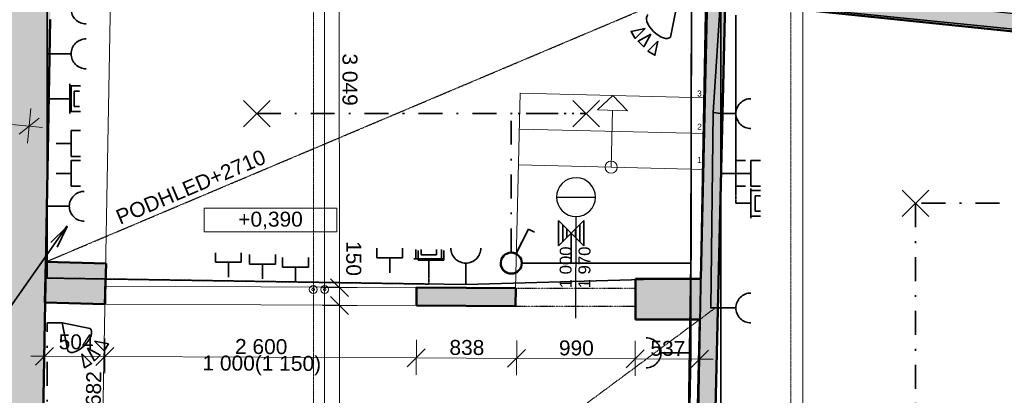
# Model space of a CAD drawing. Header units: millimetres. Extents: x -28761 to 4793, y -4271 to 20239.
# Tile 157 of 256: x -13048 to -4828, y 4495 to 7636. Entities that reach past the tile are written whole.
import ezdxf

# ---------------------------------------------------------------- set-up
doc = ezdxf.new("R2010")
doc.units = ezdxf.units.MM
doc.header["$MEASUREMENT"] = 0
for name, pattern in [('Antenovy vodic', [10.125, 3, -0.75, 3, -0.75, 0.125, -0.75, 0.125, -0.75, 0.125, -0.75]), ('Telekomunikacni vodic', [9.25, 3, -0.75, 3, -0.75, 0.125, -0.75, 0.125, -0.75]), ('Čerchovaná', [450, 200, -117.5, 15, -117.5]), ('Čerchovaná se dvěma tečkami M', [7.45, 2.5, -1.45, 0.3, -1.45, 0.3, -1.45]), ('Čárkovaná M', [4.5, 2.5, -2])]:
    doc.linetypes.add(name, pattern=pattern)
for name, color, linetype in [('5._POHLED ZÁPADNÍ_1_2D prvky - obecné', 7, 'Continuous'), ('5._POHLED ZÁPADNÍ_1_Anotace - S', 7, 'Continuous'), ('5._POHLED ZÁPADNÍ_1_Anotace - SP', 7, 'Continuous'), ('5._POHLED ZÁPADNÍ_1_Konstrukce - nosné', 7, 'Continuous'), ('5._POHLED ZÁPADNÍ_1_Kresby a obrázky', 7, 'Continuous'), ('5._POHLED ZÁPADNÍ_1_Kóty - SP', 7, 'Continuous'), ('5._POHLED ZÁPADNÍ_1_Nové_Anotace - S', 7, 'Continuous'), ('5._POHLED ZÁPADNÍ_1_Nové_Konstrukce - nenosné', 7, 'Continuous'), ('5._POHLED ZÁPADNÍ_1_Nové_Otvory – Dveře', 7, 'Continuous'), ('5._POHLED ZÁPADNÍ_1_Nové_Otvory – Značky dveří', 7, 'Continuous'), ('5._POHLED ZÁPADNÍ_1_Nové_Zóny', 7, 'Continuous'), ('5._POHLED ZÁPADNÍ_1_Otvory – Okna', 7, 'Continuous'), ('5._POHLED ZÁPADNÍ_1_Otvory – Značky dveří', 7, 'Continuous'), ('5._POHLED ZÁPADNÍ_1_TZB - elektroinstalace', 7, 'Continuous'), ('5._POHLED ZÁPADNÍ_1_TZB - voda', 7, 'Continuous'), ('5._POHLED ZÁPADNÍ_1_TZB - ZTI', 7, 'Continuous'), ('5._POHLED ZÁPADNÍ_1_Výplně – Řezové', 7, 'Continuous')]:
    doc.layers.add(name, color=color, linetype=linetype)
doc.styles.add('GENEROVANÝ_STYL_1', font='txt')
doc.styles.add('GENEROVANÝ_STYL_2', font='txt')

msp = doc.modelspace()

# ---------------------------------------------------------------- hatches: boundary and pattern name
at = {"layer": '5._POHLED ZÁPADNÍ_1_Výplně – Řezové', "linetype": 'Continuous', "lineweight": 13}
for points in [[(-6364.5, 8557.3), (-6451.8, 7711.8), (-1191.7, 7168.9), (-1191.7, 8023.4)], [(-7304.9, 7951.5), (-7407.6, 3565.5), (-7257.7, 3562), (-7155.2, 7936)], [(-12791.2, 7806.4), (-13131.2, 7806.3), (-13134.2, 7636.3), (-12794.2, 7636.4)], [(-12794.2, 7636.4), (-13134.2, 7636.3), (-13251.8, 1010.5), (-12911.7, 1010.6)], [(-12839.5, 5271.7), (-12336.1, 5257.2), (-12326.4, 5597.1), (-12829.7, 5611.6)], [(-7908.2, 5130.2), (-7371, 5130.2), (-7363, 5470.2), (-7908.2, 5470.2)], [(-9735.3, 5245.8), (-8907.7, 5242.2), (-8907, 5392.2), (-9734.6, 5395.8)]]:
    msp.add_hatch(color=254, dxfattribs=at).paths.add_polyline_path(points)

# ---------------------------------------------------------------- linework, layer by layer
at = {"layer": '5._POHLED ZÁPADNÍ_1_2D prvky - obecné', "color": 8, "linetype": 'Continuous', "lineweight": 13}
for p, q in [((-7320.9, 6983.9), (-8870.2, 7022)), ((-7328.2, 6684), (-8877.6, 6722.1)), ((-7335.6, 6384.1), (-8884.9, 6422.2))]:
    msp.add_line(p, q, dxfattribs=at)
at = {"layer": '5._POHLED ZÁPADNÍ_1_2D prvky - obecné', "color": 8, "linetype": 'Continuous', "lineweight": 13, "flags": 128}
msp.add_lwpolyline([(-8910.2, 5392.2), (-8870.2, 7022)], dxfattribs=at)
at = {"layer": '5._POHLED ZÁPADNÍ_1_Anotace - SP', "color": 154, "linetype": 'Continuous', "lineweight": 13}
for p, q in [((-10399.9, 6059.9), (-11508.2, 6059.9)), ((-11508.2, 6059.9), (-11508.2, 5863.5)), ((-10399.9, 5863.5), (-10399.9, 6059.9)), ((-11508.2, 5863.5), (-10399.9, 5863.5))]:
    msp.add_line(p, q, dxfattribs=at)
at = {"layer": '5._POHLED ZÁPADNÍ_1_Konstrukce - nosné', "color": 7, "linetype": 'Continuous', "lineweight": 50}
for p, q in [((-12335.3, 5257.2), (-12334.6, 5407.2)), ((-9735.3, 5245.8), (-9734.6, 5395.8)), ((-8907.7, 5242.2), (-8907, 5392.2)), ((-7907.7, 5237.8), (-7907.1, 5387.8))]:
    msp.add_line(p, q, dxfattribs=at)
at = {"layer": '5._POHLED ZÁPADNÍ_1_Konstrukce - nosné', "color": 7, "linetype": 'Continuous', "lineweight": 50, "flags": 128}
for points in [[(-7304.9, 7951.5), (-7363, 5470.2)], [(-7257.7, 3562), (-7158.8, 7784.8)], [(-6451.8, 7711.8), (-1191.7, 7168.9)], [(-12911.7, 1010.6), (-12794.2, 7636.4)], [(-12829.7, 5611.6), (-12839.5, 5271.7)], [(-12326.4, 5597.1), (-12829.7, 5611.6)], [(-12336.1, 5257.2), (-12326.4, 5597.1)], [(-7363, 5470.2), (-7908.2, 5470.2)], [(-7908.2, 5470.2), (-7908.2, 5130.2)], [(-8907, 5392.2), (-9734.6, 5395.8)], [(-12839.5, 5271.7), (-12336.1, 5257.2)], [(-9735.3, 5245.8), (-8907.7, 5242.2)], [(-7908.2, 5130.2), (-7371, 5130.2)], [(-7371, 5130.2), (-7407.6, 3565.5)]]:
    msp.add_lwpolyline(points, dxfattribs=at)
at = {"layer": '5._POHLED ZÁPADNÍ_1_Konstrukce - nosné', "color": 7, "linetype": 'Continuous', "lineweight": 13, "flags": 128}
msp.add_lwpolyline([(-12794.2, 7636.4), (-12790.8, 7636.4)], dxfattribs=at)
at = {"layer": '5._POHLED ZÁPADNÍ_1_Kresby a obrázky', "color": 7, "linetype": 'Continuous', "lineweight": 13}
for p, q in [((-8095.5, 7003), (-8223.6, 6881.1)), ((-8095.5, 7003), (-7973.6, 6874.9)), ((-7973.6, 6874.9), (-8223.6, 6881.1))]:
    msp.add_line(p, q, dxfattribs=at)
at = {"layer": '5._POHLED ZÁPADNÍ_1_Kresby a obrázky', "color": 8, "linetype": 'Continuous', "lineweight": 13}
msp.add_line((-8110.3, 6403.2), (-8098.6, 6878), dxfattribs=at)
msp.add_circle((-8110.3, 6403.2), 51, dxfattribs=at)
at = {"layer": '5._POHLED ZÁPADNÍ_1_Kóty - SP', "color": 154, "linetype": 'Continuous', "lineweight": 13}
for p, q in [((-12276.1, 8682.4), (-12411.3, 1001.8)), ((-10380.4, 8444.9), (-10379.5, 5395.6)), ((-12983.1, 6605.1), (-12954, 6894.2)), ((-13308.5, 6779.2), (-12969, 6745)), ((-13051.2, 6677.9), (-12886.9, 6812.1)), ((-12969, 6745), (-12857.1, 6733.7)), ((-10304.5, 5320.6), (-10454.6, 5470.6)), ((-10520.2, 5395.5), (-10229.5, 5395.6)), ((-10379.5, 5395.6), (-10379.5, 5245.6)), ((-10304.5, 5170.6), (-10454.5, 5320.6)), ((-10520.1, 5245.5), (-10229.5, 5245.6)), ((-10379.5, 5245.6), (-10378.3, 1201.4)), ((-12840.8, 4971.8), (-12842.1, 4681.2)), ((-12336.6, 4969.6), (-12337.8, 4679)), ((-9736.6, 4958.2), (-9737.9, 4667.5)), ((-8899, 4954.5), (-8900.2, 4663.8)), ((-7909, 4950.1), (-7910.3, 4659.5)), ((-7371.8, 4947.7), (-7373.1, 4657.1)), ((-12766.1, 4896.5), (-12916.8, 4747.2)), ((-12412.5, 4745), (-12261.9, 4894.3)), ((-9812.6, 4733.5), (-9661.9, 4882.8)), ((-8975, 4729.8), (-8824.3, 4879.1)), ((-7985, 4725.4), (-7834.3, 4874.8)), ((-7447.8, 4723.1), (-7297.1, 4872.4)), ((-12841.4, 4821.8), (-12953.9, 4822.3)), ((-12337.2, 4819.6), (-12841.4, 4821.8)), ((-9737.2, 4808.2), (-12337.2, 4819.6)), ((-8899.6, 4804.5), (-9737.2, 4808.2)), ((-7909.7, 4800.1), (-8899.6, 4804.5)), ((-7372.4, 4797.7), (-7909.7, 4800.1)), ((-7259.9, 4797.2), (-7372.4, 4797.7))]:
    msp.add_line(p, q, dxfattribs=at)
at = {"layer": '5._POHLED ZÁPADNÍ_1_Nové_Anotace - S', "color": 1, "linetype": 'Čárkovaná M', "lineweight": 25}
for p, q in [((-12829.7, 5611.6), (-7304.9, 7951.5)), ((-12911.7, 1010.6), (-7245.8, 5223.3))]:
    msp.add_line(p, q, dxfattribs=at)
at = {"layer": '5._POHLED ZÁPADNÍ_1_Nové_Konstrukce - nenosné', "color": 1, "linetype": 'Čerchovaná se dvěma tečkami M', "lineweight": 25}
for p, q in [((-8910.2, 5392.2), (-7910.9, 5392.2)), ((-8910.2, 5237.8), (-8910.2, 5392.2)), ((-7910.9, 5392.2), (-7910.9, 5237.8)), ((-7910.9, 5237.8), (-8910.2, 5237.8))]:
    msp.add_line(p, q, dxfattribs=at)
at = {"layer": '5._POHLED ZÁPADNÍ_1_Nové_Otvory – Dveře', "color": 1, "linetype": 'Continuous', "lineweight": 25}
for p, q in [((-8907.7, 5242.2), (-8907, 5392.2)), ((-7907.7, 5237.8), (-7907.1, 5387.8))]:
    msp.add_line(p, q, dxfattribs=at)
at = {"layer": '5._POHLED ZÁPADNÍ_1_Nové_Otvory – Značky dveří', "color": 1, "linetype": 'Continuous', "lineweight": 25}
for p, q in [((-8566.2, 6153.2), (-8241.2, 6151.7)), ((-8404.4, 5990), (-8408.1, 5140))]:
    msp.add_line(p, q, dxfattribs=at)
at = {"layer": '5._POHLED ZÁPADNÍ_1_Nové_Otvory – Značky dveří', "color": 1, "linetype": 'Continuous', "lineweight": 25, "flags": 128}
msp.add_lwpolyline([(-8241.2, 6151.7, 1), (-8566.2, 6153.2, 1)], format="xyb", close=True, dxfattribs=at)
at = {"layer": '5._POHLED ZÁPADNÍ_1_Nové_Zóny', "color": 1, "linetype": 'Continuous', "lineweight": 25, "flags": 128}
msp.add_lwpolyline([(-7316.5, 1051.1), (-1041.7, 1050.4), (-1041.7, 7304.2), (-7155.2, 7936)], close=True, dxfattribs=at)
at = {"layer": '5._POHLED ZÁPADNÍ_1_Otvory – Okna', "color": 8, "linetype": 'Continuous', "lineweight": 13}
for p, q in [((-12335.3, 5257.2), (-12334.6, 5407.2)), ((-9734.6, 5395.8), (-12334.6, 5407.2)), ((-9735.3, 5245.8), (-9734.6, 5395.8)), ((-9735.3, 5245.8), (-12335.3, 5257.2))]:
    msp.add_line(p, q, dxfattribs=at)
at = {"layer": '5._POHLED ZÁPADNÍ_1_TZB - elektroinstalace', "color": 92, "linetype": 'Continuous', "lineweight": 35, "true_color": 0x00d700, "flags": 128}
for points in [[(-10409.6, 11975.8), (-10443.9, 11975.8), (-10443.9, 11225.8), (-8693.9, 11225.8), (-8693.9, 8975.8), (-8818.9, 7975.8), (-7318.9, 7850.8), (-7443.9, 975.8), (-12943.9, 975.8), (-12943.9, 1600.8)], [(-12943.9, 1600.8), (-12943.9, 975.8), (-7443.9, 975.8), (-7318.9, 7850.8), (-8818.9, 7975.8), (-8693.9, 8975.8), (-8693.9, 11350.8)], [(-12943.9, 1600.8), (-12943.9, 975.8), (-7443.9, 975.8), (-7318.9, 7850.8), (-8818.9, 7975.8), (-8693.9, 8975.8), (-8693.9, 11350.8)], [(-7568.9, 4850.8), (-7443.9, 4850.8), (-7438.9, 7940.8), (-8753.9, 8035.8), (-8633.9, 8850.8), (-10443.9, 8975.8), (-10443.9, 9725.8)], [(-7568.9, 4850.8), (-7443.9, 4850.8), (-7438.9, 7940.8), (-8753.9, 8035.8), (-8633.9, 8850.8), (-10443.9, 8975.8), (-10443.9, 9725.8)], [(-2693.9, 7350.8), (-6443.9, 7725.8), (-6318.9, 8850.8)], [(-2693.9, 7350.8), (-6443.9, 7725.8), (-6318.9, 8850.8)], [(-9323.9, 5475.8), (-9323.9, 5420.8), (-12818.9, 5475.8), (-12818.9, 8725.8), (-11068.9, 8600.8), (-11068.9, 8455.8)], [(-9323.9, 5475.8), (-9323.9, 5420.8), (-12818.9, 5475.8), (-12818.9, 8725.8), (-11068.9, 8600.8), (-11068.9, 8455.8)], [(-7158.4, 3725.8), (-7193.9, 3725.8), (-7193.9, 8635.1)], [(-5193.9, 1263.3), (-5193.9, 1225.8), (-7193.9, 1225.8), (-7193.9, 7850.8), (-6443.9, 7725.8), (-6358.3, 8535.7), (-6693.9, 8578.3)], [(-5193.9, 1263.3), (-5193.9, 1225.8), (-7193.9, 1225.8), (-7193.9, 7850.8), (-6443.9, 7725.8), (-6358.3, 8535.7), (-6693.9, 8578.3)], [(-8443.9, 5638.3), (-8443.9, 5600.8), (-7443.9, 5600.8), (-7438.9, 7940.8), (-7973.2, 7975.8), (-7973.2, 8184.7)], [(-8443.9, 5638.3), (-8443.9, 5600.8), (-7443.9, 5600.8), (-7438.9, 7940.8), (-7973.2, 7975.8), (-7973.2, 8184.7)], [(-7973.2, 8184.7), (-7973.2, 7975.8), (-7438.9, 7940.8), (-7443.9, 5600.8)], [(-6443.9, 7725.8), (-7193.9, 7850.8), (-7258.9, 6860.8), (-7193.9, 6850.8)], [(-6443.9, 7725.8), (-7193.9, 7850.8), (-7258.9, 6860.8), (-7193.9, 6850.8)], [(-7756.4, 7538.3), (-7776.2, 7560), (-7792, 7581.2), (-7803.7, 7601.5), (-7811.4, 7620.7), (-7815.2, 7638.4), (-7815.1, 7654.2), (-7811.1, 7667.8), (-7803.3, 7678.9)], [(-7756.4, 7538.3), (-7776.2, 7560), (-7792, 7581.2), (-7803.7, 7601.5), (-7811.4, 7620.7), (-7815.2, 7638.4), (-7815.1, 7654.2), (-7811.1, 7667.8), (-7803.3, 7678.9)], [(-7615.8, 7491.4), (-7568.9, 7725.8)], [(-7615.8, 7491.4), (-7568.9, 7725.8)], [(-7615.8, 7491.4), (-7626.9, 7483.6), (-7640.5, 7479.6), (-7656.3, 7479.5), (-7674, 7483.3), (-7693.2, 7491), (-7713.5, 7502.7), (-7734.7, 7518.5), (-7756.4, 7538.3)], [(-7615.8, 7491.4), (-7626.9, 7483.6), (-7640.5, 7479.6), (-7656.3, 7479.5), (-7674, 7483.3), (-7693.2, 7491), (-7713.5, 7502.7), (-7734.7, 7518.5), (-7756.4, 7538.3)], [(-12743.9, 7350.8), (-12818.9, 7350.8)], [(-12743.9, 7350.8), (-12818.9, 7350.8)], [(-12743.9, 7350.8), (-12618.9, 7350.8)], [(-12743.9, 7350.8), (-12618.9, 7350.8)], [(-12743.9, 7350.8), (-12618.9, 7350.8)], [(-12628.9, 7083.3), (-12628.9, 7100.8)], [(-12628.9, 7083.3), (-12628.9, 7100.8)], [(-12549.6, 7083.3), (-12628.9, 7083.3)], [(-12628.9, 6868.3), (-12628.9, 7083.3)], [(-12549.6, 7083.3), (-12628.9, 7083.3)], [(-12628.9, 6868.3), (-12628.9, 7083.3)], [(-12539.6, 7083.3), (-12618.9, 7083.3)], [(-12618.9, 6868.3), (-12618.9, 7083.3)], [(-12549.6, 7038.3), (-12593.9, 7038.3)], [(-12593.9, 6910.8), (-12593.9, 7038.3)], [(-12549.6, 7038.3), (-12593.9, 7038.3)], [(-12593.9, 6910.8), (-12593.9, 7038.3)], [(-12628.9, 6975.8), (-12753.9, 6975.8)], [(-12628.9, 6975.8), (-12753.9, 6975.8)], [(-12618.9, 6975.8), (-12743.9, 6975.8)], [(-12549.6, 6910.8), (-12593.9, 6910.8)], [(-12549.6, 6910.8), (-12593.9, 6910.8)], [(-10957.9, 6739.7), (-11180, 6961.8)], [(-11180, 6739.7), (-10957.9, 6961.8)], [(-8207.9, 6739.7), (-8430, 6961.8)], [(-8430, 6739.7), (-8207.9, 6961.8)], [(-12549.6, 6868.3), (-12628.9, 6868.3)], [(-12628.9, 6850.8), (-12628.9, 6868.3)], [(-12549.6, 6868.3), (-12628.9, 6868.3)], [(-12628.9, 6850.8), (-12628.9, 6868.3)], [(-12539.6, 6868.3), (-12618.9, 6868.3)], [(-7193.9, 6850.8), (-7258.9, 6860.8), (-7278.9, 5225.8), (-7193.9, 5225.8)], [(-7193.9, 6850.8), (-7258.9, 6860.8), (-7278.9, 5225.8), (-7193.9, 5225.8)], [(-7193.9, 6850.8), (-7068.9, 6850.8)], [(-7193.9, 6850.8), (-7068.9, 6850.8)], [(-12539.6, 6708.3), (-12618.9, 6708.3)], [(-12618.9, 6493.3), (-12618.9, 6708.3)], [(-12539.6, 6708.3), (-12618.9, 6708.3)], [(-12618.9, 6493.3), (-12618.9, 6708.3)], [(-12539.6, 6708.3), (-12618.9, 6708.3)], [(-12618.9, 6493.3), (-12618.9, 6708.3)], [(-12618.9, 6600.8), (-12743.9, 6600.8)], [(-12618.9, 6600.8), (-12743.9, 6600.8)], [(-12618.9, 6600.8), (-12743.9, 6600.8)], [(-12539.6, 6493.3), (-12618.9, 6493.3)], [(-12539.6, 6493.3), (-12618.9, 6493.3)], [(-12539.6, 6493.3), (-12618.9, 6493.3)], [(-12539.6, 6458.3), (-12618.9, 6458.3)], [(-12618.9, 6243.3), (-12618.9, 6458.3)], [(-12539.6, 6458.3), (-12618.9, 6458.3)], [(-12618.9, 6243.3), (-12618.9, 6458.3)], [(-12539.6, 6458.3), (-12618.9, 6458.3)], [(-12618.9, 6243.3), (-12618.9, 6458.3)], [(-6989.6, 6458.3), (-7068.9, 6458.3)], [(-7068.9, 6243.3), (-7068.9, 6458.3)], [(-6864.6, 6458.3), (-6943.9, 6458.3)], [(-6943.9, 6243.3), (-6943.9, 6458.3)], [(-6864.6, 6458.3), (-6943.9, 6458.3)], [(-6943.9, 6243.3), (-6943.9, 6458.3)], [(-12618.9, 6350.8), (-12743.9, 6350.8)], [(-12618.9, 6350.8), (-12743.9, 6350.8)], [(-12618.9, 6350.8), (-12743.9, 6350.8)], [(-7068.9, 6350.8), (-7193.9, 6350.8)], [(-6943.9, 6350.8), (-7068.9, 6350.8)], [(-6943.9, 6350.8), (-7068.9, 6350.8)], [(-12539.6, 6243.3), (-12618.9, 6243.3)], [(-12539.6, 6243.3), (-12618.9, 6243.3)], [(-12539.6, 6243.3), (-12618.9, 6243.3)], [(-6989.6, 6243.3), (-7068.9, 6243.3)], [(-6864.6, 6243.3), (-6943.9, 6243.3)], [(-6864.6, 6243.3), (-6943.9, 6243.3)], [(-6943.9, 6208.3), (-6943.9, 6225.8)], [(-6943.9, 6208.3), (-6943.9, 6225.8)], [(-6864.6, 6208.3), (-6943.9, 6208.3)], [(-6943.9, 5993.3), (-6943.9, 6208.3)], [(-6864.6, 6208.3), (-6943.9, 6208.3)], [(-6943.9, 5993.3), (-6943.9, 6208.3)], [(-5457.9, 5989.7), (-5680, 6211.8)], [(-5680, 5989.7), (-5457.9, 6211.8)], [(-6943.9, 6100.8), (-7068.9, 6100.8)], [(-6943.9, 6100.8), (-7068.9, 6100.8)], [(-6864.6, 6163.3), (-6908.9, 6163.3)], [(-6908.9, 6035.8), (-6908.9, 6163.3)], [(-6864.6, 6163.3), (-6908.9, 6163.3)], [(-6908.9, 6035.8), (-6908.9, 6163.3)], [(-12758.9, 6075.8), (-12818.9, 6075.8)], [(-12758.9, 6075.8), (-12818.9, 6075.8)], [(-12758.9, 6075.8), (-12633.9, 6075.8)], [(-12758.9, 6075.8), (-12633.9, 6075.8)], [(-12758.9, 6075.8), (-12633.9, 6075.8)], [(-6864.6, 6035.8), (-6908.9, 6035.8)], [(-6864.6, 6035.8), (-6908.9, 6035.8)], [(-8550.2, 5744.5), (-8550.2, 5957)], [(-8550.2, 5744.5), (-8337.7, 5957)], [(-8550.2, 5957), (-8337.7, 5744.5)], [(-8550.2, 5744.5), (-8550.2, 5957)], [(-8550.2, 5744.5), (-8337.7, 5957)], [(-8550.2, 5957), (-8337.7, 5744.5)], [(-8514.8, 5779.9), (-8514.8, 5921.6)], [(-8514.8, 5779.9), (-8514.8, 5921.6)], [(-8373.1, 5779.9), (-8373.1, 5921.6)], [(-8373.1, 5779.9), (-8373.1, 5921.6)], [(-8337.7, 5744.5), (-8337.7, 5957)], [(-8337.7, 5744.5), (-8337.7, 5957)], [(-6864.6, 5993.3), (-6943.9, 5993.3)], [(-6943.9, 5975.8), (-6943.9, 5993.3)], [(-6864.6, 5993.3), (-6943.9, 5993.3)], [(-6943.9, 5975.8), (-6943.9, 5993.3)], [(-8810.2, 5868.3), (-8907.5, 5673.7)], [(-8801.5, 5885.7), (-8905.1, 5678.5)], [(-8801.5, 5885.7), (-8749.7, 5859.8)], [(-8479.4, 5815.4), (-8479.4, 5886.2)], [(-8479.4, 5815.4), (-8479.4, 5886.2)], [(-8443.9, 5638.3), (-8443.9, 5850.8)], [(-8443.9, 5638.3), (-8443.9, 5850.8)], [(-8408.5, 5815.4), (-8408.5, 5886.2)], [(-8408.5, 5815.4), (-8408.5, 5886.2)], [(-11413.3, 5687.5), (-11413.3, 5608.2)], [(-11198.3, 5687.5), (-11198.3, 5608.2)], [(-11128.3, 5672.5), (-11128.3, 5593.2)], [(-10913.3, 5672.5), (-10913.3, 5593.2)], [(-10066.4, 5725.1), (-10066.4, 5645.8)], [(-10066.4, 5725.1), (-10066.4, 5645.8)], [(-10066.4, 5725.1), (-10066.4, 5645.8)], [(-9851.5, 5725.1), (-9851.5, 5645.8)], [(-9851.5, 5725.1), (-9851.5, 5645.8)], [(-9851.5, 5725.1), (-9851.5, 5645.8)], [(-9741.4, 5715.1), (-9741.4, 5635.8)], [(-9741.4, 5715.1), (-9741.4, 5635.8)], [(-9721.4, 5705.1), (-9721.4, 5625.8)], [(-9696.5, 5715.1), (-9696.5, 5670.8)], [(-9696.5, 5715.1), (-9696.5, 5670.8)], [(-9568.9, 5715.1), (-9568.9, 5670.8)], [(-9568.9, 5715.1), (-9568.9, 5670.8)], [(-9526.5, 5715.1), (-9526.5, 5635.8)], [(-9526.5, 5715.1), (-9526.5, 5635.8)], [(-9506.5, 5705.1), (-9506.5, 5625.8)], [(-8443.9, 5638.3), (-8443.9, 5600.8), (-7443.9, 5600.8), (-7513.9, 1100.8), (-11943.9, 1100.8), (-11943.9, 1138.3)], [(-8443.9, 5638.3), (-8443.9, 5600.8), (-7443.9, 5600.8), (-7513.9, 1100.8), (-11943.9, 1100.8), (-11943.9, 1138.3)], [(-11198.3, 5608.2), (-11413.3, 5608.2)], [(-11305.8, 5608.2), (-11305.8, 5483.2)], [(-10913.3, 5593.2), (-11128.3, 5593.2)], [(-11020.8, 5593.2), (-11020.8, 5468.2)], [(-10853.3, 5647.5), (-10853.3, 5568.2)], [(-10638.3, 5647.5), (-10638.3, 5568.2)], [(-9851.5, 5645.8), (-10066.4, 5645.8)], [(-9851.5, 5645.8), (-10066.4, 5645.8)], [(-9851.5, 5645.8), (-10066.4, 5645.8)], [(-9958.9, 5645.8), (-9958.9, 5520.8)], [(-9958.9, 5645.8), (-9958.9, 5520.8)], [(-9958.9, 5645.8), (-9958.9, 5520.8)], [(-9741.4, 5635.8), (-9758.9, 5635.8)], [(-9741.4, 5635.8), (-9758.9, 5635.8)], [(-9526.5, 5635.8), (-9741.4, 5635.8)], [(-9526.5, 5635.8), (-9741.4, 5635.8)], [(-9506.5, 5625.8), (-9721.4, 5625.8)], [(-9568.9, 5670.8), (-9696.5, 5670.8)], [(-9568.9, 5670.8), (-9696.5, 5670.8)], [(-9633.9, 5635.8), (-9633.9, 5510.8)], [(-9633.9, 5635.8), (-9633.9, 5510.8)], [(-9508.9, 5635.8), (-9526.5, 5635.8)], [(-9508.9, 5635.8), (-9526.5, 5635.8)], [(-9323.9, 5475.8), (-9323.9, 5600.8)], [(-9323.9, 5475.8), (-9323.9, 5600.8)], [(-9323.9, 5475.8), (-9323.9, 5600.8)], [(-7729.4, 3725.8), (-7542.9, 3725.8), (-7464.9, 3725.8), (-7443.9, 5600.8), (-8853.3, 5600.8)], [(-10638.3, 5568.2), (-10853.3, 5568.2)], [(-10745.8, 5568.2), (-10745.8, 5443.2)], [(-9323.9, 5420.8), (-7443.9, 5475.8)], [(-9323.9, 5420.8), (-7443.9, 5475.8)], [(-7193.9, 5225.8), (-7068.9, 5225.8)], [(-7193.9, 5225.8), (-7068.9, 5225.8)], [(-7193.9, 5225.8), (-7068.9, 5225.8)], [(-12459.6, 5053.9), (-12693.9, 5100.8)], [(-12693.9, 5100.8), (-12647.1, 4866.4)], [(-12459.6, 5053.9), (-12693.9, 5100.8)], [(-12693.9, 5100.8), (-12647.1, 4866.4)], [(-12459.6, 5053.9), (-12451.8, 5042.8), (-12447.8, 5029.2), (-12447.7, 5013.4), (-12451.4, 4995.7), (-12459.2, 4976.5), (-12470.9, 4956.2), (-12486.6, 4935), (-12506.4, 4913.3)], [(-12459.6, 5053.9), (-12451.8, 5042.8), (-12447.8, 5029.2), (-12447.7, 5013.4), (-12451.4, 4995.7), (-12459.2, 4976.5), (-12470.9, 4956.2), (-12486.6, 4935), (-12506.4, 4913.3)], [(-12506.4, 4913.3), (-12528.1, 4893.5), (-12549.3, 4877.7), (-12569.7, 4866), (-12588.9, 4858.3), (-12606.6, 4854.5), (-12622.4, 4854.6), (-12636, 4858.6), (-12647.1, 4866.4)], [(-12506.4, 4913.3), (-12528.1, 4893.5), (-12549.3, 4877.7), (-12569.7, 4866), (-12588.9, 4858.3), (-12606.6, 4854.5), (-12622.4, 4854.6), (-12636, 4858.6), (-12647.1, 4866.4)], [(-9693.9, 1225.8), (-9693.9, 1100.8), (-7513.9, 1100.8), (-7443.9, 4850.8), (-7568.9, 4850.8)], [(-9693.9, 1225.8), (-9693.9, 1100.8), (-7513.9, 1100.8), (-7443.9, 4850.8), (-7568.9, 4850.8)], [(-7568.9, 4850.8), (-7693.9, 4850.8)], [(-7568.9, 4850.8), (-7693.9, 4850.8)], [(-7443.9, 4850.8), (-7568.9, 4850.8)]]:
    msp.add_lwpolyline(points, dxfattribs=at)
at = {"layer": '5._POHLED ZÁPADNÍ_1_TZB - elektroinstalace', "color": 92, "linetype": 'Antenovy vodic', "lineweight": 35, "true_color": 0x00d700, "flags": 128}
for points in [[(-12753.9, 6975.8), (-12818.9, 6975.8), (-12818.9, 8725.8), (-10996.7, 8475.8)], [(-12753.9, 6975.8), (-12818.9, 6975.8), (-12818.9, 8725.8), (-10996.7, 8475.8)], [(-7068.9, 7673), (-7068.9, 6100.8)], [(-7068.9, 7673), (-7068.9, 6100.8)], [(-9633.9, 5510.8), (-9633.9, 5425.7), (-12818.9, 5475.8), (-12818.9, 6975.8), (-12753.9, 6975.8)], [(-9633.9, 5510.8), (-9633.9, 5425.7), (-12818.9, 5475.8), (-12818.9, 6975.8), (-12753.9, 6975.8)]]:
    msp.add_lwpolyline(points, dxfattribs=at)
at = {"layer": '5._POHLED ZÁPADNÍ_1_TZB - elektroinstalace', "color": 92, "linetype": 'Telekomunikacni vodic', "lineweight": 35, "true_color": 0x00d700, "flags": 128}
for points in [[(-15818.9, 975.8), (-7443.9, 975.8), (-7318.9, 7725.8), (-7568.9, 7725.8)], [(-15818.9, 975.8), (-7443.9, 975.8), (-7318.9, 7725.8), (-7568.9, 7725.8)], [(-7068.9, 6350.8), (-7068.9, 7673)], [(-7068.9, 6350.8), (-7068.9, 7673)]]:
    msp.add_lwpolyline(points, dxfattribs=at)
at = {"layer": '5._POHLED ZÁPADNÍ_1_TZB - elektroinstalace', "color": 92, "linetype": 'Continuous', "lineweight": 35, "true_color": 0x00d700, "flags": 128}
for points in [[(-12493.9, 7600.8, -0.414214), (-12618.9, 7725.8)], [(-12493.9, 7600.8, -0.414214), (-12618.9, 7725.8)], [(-12493.9, 7600.8, -0.414214), (-12618.9, 7725.8)], [(-12618.9, 7350.8, -0.414214), (-12493.9, 7475.8)], [(-12618.9, 7350.8, -0.414214), (-12493.9, 7475.8)], [(-12618.9, 7350.8, -0.414214), (-12493.9, 7475.8)], [(-12493.9, 7225.8, -0.414214), (-12618.9, 7350.8)], [(-12493.9, 7225.8, -0.414214), (-12618.9, 7350.8)], [(-12493.9, 7225.8, -0.414214), (-12618.9, 7350.8)], [(-7068.9, 6850.8, -0.414214), (-6943.9, 6975.8)], [(-7068.9, 6850.8, -0.414214), (-6943.9, 6975.8)], [(-6943.9, 6725.8, -0.414214), (-7068.9, 6850.8)], [(-6943.9, 6725.8, -0.414214), (-7068.9, 6850.8)], [(-12633.9, 6075.8, -0.414214), (-12508.9, 6200.8)], [(-12633.9, 6075.8, -0.414214), (-12508.9, 6200.8)], [(-12633.9, 6075.8, -0.414214), (-12508.9, 6200.8)], [(-12508.9, 5950.8, -0.414214), (-12633.9, 6075.8)], [(-12508.9, 5950.8, -0.414214), (-12633.9, 6075.8)], [(-12508.9, 5950.8, -0.414214), (-12633.9, 6075.8)], [(-9323.9, 5600.8, -0.414214), (-9448.9, 5725.8)], [(-9323.9, 5600.8, -0.414214), (-9448.9, 5725.8)], [(-9323.9, 5600.8, -0.414214), (-9448.9, 5725.8)], [(-9198.9, 5725.8, -0.414214), (-9323.9, 5600.8)], [(-9198.9, 5725.8, -0.414214), (-9323.9, 5600.8)], [(-9198.9, 5725.8, -0.414214), (-9323.9, 5600.8)], [(-8943.9, 5691.4, 0.414214), (-9034.6, 5600.8)], [(-8943.9, 5685.9, 0.414214), (-9029, 5600.8)], [(-8853.3, 5600.8, 0.414214), (-8943.9, 5691.4)], [(-8858.8, 5600.8, 0.414214), (-8943.9, 5685.9)], [(-9034.6, 5600.8, 0.414214), (-8943.9, 5510.1)], [(-9029, 5600.8, 0.414214), (-8943.9, 5515.7)], [(-8943.9, 5515.7, 0.414214), (-8858.8, 5600.8)], [(-8943.9, 5510.1, 0.414214), (-8853.3, 5600.8)], [(-7068.9, 5225.8, -0.414214), (-6943.9, 5350.8)], [(-7068.9, 5225.8, -0.414214), (-6943.9, 5350.8)], [(-7068.9, 5225.8, -0.414214), (-6943.9, 5350.8)], [(-6943.9, 5100.8, -0.414214), (-7068.9, 5225.8)], [(-6943.9, 5100.8, -0.414214), (-7068.9, 5225.8)], [(-6943.9, 5100.8, -0.414214), (-7068.9, 5225.8)], [(-7818.9, 4975.8, -0.414214), (-7693.9, 4850.8)], [(-7818.9, 4975.8, -0.414214), (-7693.9, 4850.8)], [(-7693.9, 4850.8, -0.414214), (-7818.9, 4725.8)], [(-7693.9, 4850.8, -0.414214), (-7818.9, 4725.8)]]:
    msp.add_lwpolyline(points, format="xyb", dxfattribs=at)
for points in [[(-7826.8, 7561.7), (-7908.8, 7479.7), (-7943.9, 7538.3)], [(-7826.8, 7561.7), (-7908.8, 7479.7), (-7943.9, 7538.3)], [(-7779.9, 7514.8), (-7885.3, 7456.3), (-7838.5, 7409.4)], [(-7779.9, 7514.8), (-7885.3, 7456.3), (-7838.5, 7409.4)], [(-7721.3, 7456.3), (-7803.3, 7374.2), (-7744.7, 7339.1)], [(-7721.3, 7456.3), (-7803.3, 7374.2), (-7744.7, 7339.1)], [(-12424.4, 4948.4), (-12342.4, 4866.4), (-12307.2, 4925)], [(-12424.4, 4948.4), (-12342.4, 4866.4), (-12307.2, 4925)], [(-12483, 4889.8), (-12424.4, 4784.4), (-12377.5, 4831.3)], [(-12483, 4889.8), (-12424.4, 4784.4), (-12377.5, 4831.3)], [(-12529.9, 4843), (-12447.8, 4760.9), (-12506.4, 4725.8)], [(-12529.9, 4843), (-12447.8, 4760.9), (-12506.4, 4725.8)]]:
    msp.add_lwpolyline(points, close=True, dxfattribs=at)
at = {"layer": '5._POHLED ZÁPADNÍ_1_TZB - elektroinstalace', "color": 92, "linetype": 'Čerchovaná', "lineweight": 35, "true_color": 0x00d700, "flags": 128}
for points in [[(-11068.9, 6850.8), (-8318.9, 6850.8)], [(-8943.9, 5691.4), (-8943.9, 6225.8), (-8943.9, 6850.8), (-8318.9, 6850.8)], [(-5568.9, 6100.8), (-5568.9, 3850.8)], [(-3068.9, 6100.8), (-5568.9, 6100.8)], [(-12693.9, 5100.8), (-12818.9, 5100.8), (-12818.9, 975.8), (-15818.9, 975.8)], [(-12693.9, 5100.8), (-12818.9, 5100.8), (-12818.9, 975.8), (-15818.9, 975.8)]]:
    msp.add_lwpolyline(points, dxfattribs=at)
at = {"layer": '5._POHLED ZÁPADNÍ_1_TZB - voda', "color": 142, "linetype": 'Continuous', "lineweight": 35, "true_color": 0x0080c0}
for p, q in [((-13127.9, 5231.9), (-12650.9, 5911.3)), ((-12652.4, 5908.3), (-12788.1, 5772.7)), ((-12652.4, 5908.3), (-12735.9, 5735.5))]:
    msp.add_line(p, q, dxfattribs=at)
at = {"layer": '5._POHLED ZÁPADNÍ_1_TZB - ZTI', "color": 6, "linetype": 'Continuous', "lineweight": 20}
for p, q in [((-6511, 13401.8), (-6511, 3754.1)), ((-10502.7, 8393.4), (-10502.7, 3946.7))]:
    msp.add_line(p, q, dxfattribs=at)
at = {"layer": '5._POHLED ZÁPADNÍ_1_TZB - ZTI', "color": 6, "linetype": 'Čárkovaná M', "lineweight": 20}
for p, q in [((-6611, 13309.1), (-6611, 3851)), ((-10596.4, 8393.4), (-10596.4, 4043.7))]:
    msp.add_line(p, q, dxfattribs=at)
at = {"layer": '5._POHLED ZÁPADNÍ_1_TZB - ZTI', "color": 6, "linetype": 'Continuous', "lineweight": 20}
for centre, radius in [((-10597.7, 5380.4), 33), ((-10597.7, 5380.4), 11), ((-10502.2, 5380), 33), ((-10502.2, 5380), 11)]:
    msp.add_circle(centre, radius, dxfattribs=at)

# ---------------------------------------------------------------- texts
at = {"layer": '5._POHLED ZÁPADNÍ_1_Anotace - S', "color": 251, "linetype": 'Continuous', "lineweight": 13, "true_color": 0x6a6a6a, "char_height": 50, "attachment_point": 4, "style": 'GENEROVANÝ_STYL_1'}
for s, insert in [('\\A1;{\\pql;\\fArial|b0|i0|c238|p38;3}', (-7392.6, 7018.6)), ('\\A1;{\\pql;\\fArial|b0|i0|c238|p38;2}', (-7392.6, 6741.2)), ('\\A1;{\\pql;\\fArial|b0|i0|c238|p38;1}', (-7392.6, 6463.5))]:
    msp.add_mtext(s, dxfattribs=dict(at, insert=insert))
at = {"layer": '5._POHLED ZÁPADNÍ_1_Anotace - SP', "color": 1, "linetype": 'Continuous', "lineweight": 25, "insert": (-12234.3, 5977), "char_height": 125, "attachment_point": 4, "rotation": 22.95466, "style": 'GENEROVANÝ_STYL_1'}
msp.add_mtext('\\A1;{\\pql;\\fArial|b0|i0|c238|p38;PODHLED+\\fArial|b0|i0|c238|p38;271\\fArial|b0|i0|c238|p38;0}', dxfattribs=at)
at = {"layer": '5._POHLED ZÁPADNÍ_1_Anotace - SP', "color": 154, "linetype": 'Continuous', "lineweight": 13, "insert": (-10954, 5956.7), "char_height": 125, "attachment_point": 5, "style": 'GENEROVANÝ_STYL_1'}
msp.add_mtext('\\A1;{\\pqc;\\fArial|b0|i0|c238|p38;+0,3\\fArial|b0|i0|c238|p38;9\\fArial|b0|i0|c238|p38;0}', dxfattribs=at)
at = {"layer": '5._POHLED ZÁPADNÍ_1_Kóty - SP', "color": 154, "linetype": 'Continuous', "lineweight": 13, "char_height": 125, "attachment_point": 7, "style": 'GENEROVANÝ_STYL_2'}
for s, insert, width, rotation in [('\\A1;{\\pql;\\fArial|b0|i0|c0|p38;3\xa0049}', (-10355.1, 7353.7), 427.429, 270.01687), ('\\A1;{\\pql;\\fArial|b0|i0|c0|p38;150}', (-10323.7, 5785.1), 284.572, 270.01687), ('\\A1;{\\pql;\\fArial|b0|i0|c0|p38;504}', (-12722.8, 4878.9), 284.572, 359.74748), ('\\A1;{\\pql;\\fArial|b0|i0|c0|p38;2\xa0600}', (-11250.8, 4839.8), 427.429, 359.74748), ('\\A1;{\\pql;\\fArial|b0|i0|c0|p38;838}', (-9460.6, 4831.9), 284.572, 359.74748), ('\\A1;{\\pql;\\fArial|b0|i0|c0|p38;990}', (-8546.8, 4827.9), 284.572, 359.74748), ('\\A1;{\\pql;\\fArial|b0|i0|c0|p38;537}', (-7783.2, 4824.6), 284.572, 359.74748), ('\\A1;{\\pql;\\fArial|b0|i0|c0|p38;1 000(1 150)}', (-11522.5, 4666), 969.144, 359.74748), ('\\A1;{\\pql;\\fArial|b0|i0|c0|p38;7\xa0682}', (-12372.5, 4258.9), 427.429, 88.99119)]:
    msp.add_mtext(s, dxfattribs=dict(at, insert=insert, width=width, rotation=rotation))
at = {"layer": '5._POHLED ZÁPADNÍ_1_Otvory – Značky dveří', "color": 1, "linetype": 'Continuous', "lineweight": 25, "char_height": 100, "style": 'GENEROVANÝ_STYL_1'}
for s, insert, attachment_point, rotation in [('\\A1;{\\pql;\\pt0;\\fArial|b0|i0|c238|p38;}', (-8403.4, 6217.5), 4, 359.7489), ('\\A1;{\\pql;\\pt0;\\fArial|b0|i0|c238|p38;}', (-8404, 6087.5), 4, 359.7489), ('\\A1;{\\pql;\\pt0;\\fArial|b0|i0|c238|p38;1\xa0000}', (-8439.7, 5390.1), 7, 89.7489), ('\\A1;{\\pql;\\pt0;\\fArial|b0|i0|c238|p38;1\xa0970}', (-8384.2, 5389.9), 1, 89.7489)]:
    msp.add_mtext(s, dxfattribs=dict(at, insert=insert, attachment_point=attachment_point, rotation=rotation))

doc.saveas('drawing.dxf')
